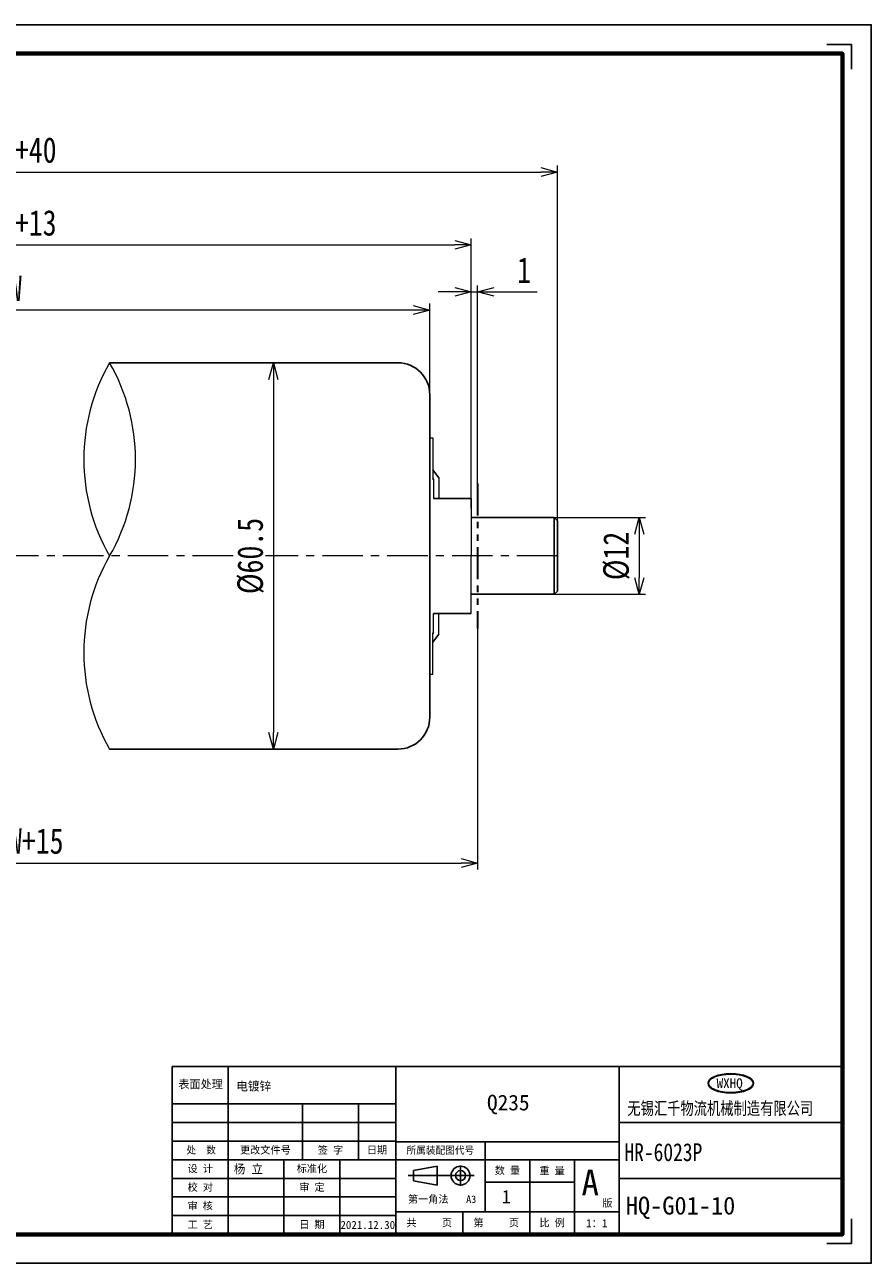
# Model space of a CAD drawing. Header units: millimetres. Extents: x 6151 to 6423, y -909 to -715.
# Tile 2 of 2: x 6290 to 6423, y -909 to -715. Entities that reach past the tile are written whole.
import ezdxf

# ---------------------------------------------------------------- set-up
doc = ezdxf.new("R2010")
doc.units = ezdxf.units.MM
doc.linetypes.add('CENTER', pattern=[50.8, 31.75, -6.35, 6.35, -6.35])
doc.linetypes.add('PHANTOM', pattern=[2.5, 1.25, -0.25, 0.25, -0.25, 0.25, -0.25])
for name, color, linetype, lineweight in [('3中心线层', 1, 'CENTER', 5), ('5剖面线层', 2, 'Continuous', 5), ('7标注层', 4, 'Continuous', 5), ('9双点划线层', 6, 'PHANTOM', 35)]:
    doc.layers.add(name, color=color, linetype=linetype, lineweight=lineweight)
doc.layers.add('chicun', color=7, linetype='Continuous')
doc.layers.add('LINE', color=7, linetype='Continuous')
doc.styles.add('中文宋体', font='txt')
doc.styles.add('样式 1', font='txt', dxfattribs={"width": 0.8})
doc.dimstyles.new('副本 (2) 0_GBDIM', dxfattribs={"dimscale": 20, "dimtxt": 0.2, "dimasz": 0.13, "dimexe": 0.05, "dimexo": 0, "dimgap": 0.07, "dimtad": 1, "dimdec": 3, "dimdsep": 46, "dimtxsty": '样式 1', "dimblk": 'OPEN30', "dimcen": 2.5, "dimclrd": 177, "dimclre": 177, "dimclrt": 3, "dimadec": 4, "dimazin": 2, "dimtfac": 0.714286, "dimtdec": 3, "dimtmove": 0, "dimatfit": 3, "dimldrblk": 'OPEN30', "dimfxl": 0, "dimtolj": 1, "dimtzin": 0, "dimlwd": 9, "dimlwe": 9, "dimarcsym": 0})

# ---------------------------------------------------------------- blocks, each defined once
blk = doc.blocks.new('_OPEN30')
at = {"color": 0, "linetype": 'ByBlock'}
for p, q in [((-1, 0.268), (0, 0)), ((0, 0), (-1, -0.268)), ((0, 0), (-1, 0))]:
    blk.add_line(p, q, dxfattribs=at)
blk = doc.blocks.new('*D1404')
at = {"layer": '7标注层', "color": 177, "lineweight": 9}
for p, q in [((6360.02, -790.86), (6360.02, -755.99)), ((6361.02, -787), (6361.02, -755.99)), ((6357.42, -756.99), (6354.82, -756.99)), ((6360.02, -756.99), (6361.02, -756.99)), ((6363.62, -756.99), (6370.35, -756.99))]:
    blk.add_line(p, q, dxfattribs=at)
at = {"layer": 'Defpoints', "color": 0}
for p in [(6361.02, -756.99), (6361.02, -787), (6360.02, -790.86)]:
    blk.add_point(p, dxfattribs=at)
at = {"layer": '7标注层', "color": 177, "linetype": 'ByBlock', "lineweight": 9, "xscale": 2.6, "yscale": 2.6, "zscale": 2.6}
blk.add_blockref('_OPEN30', (6360.02, -756.99), dxfattribs=at)
at = {"layer": '7标注层', "color": 177, "linetype": 'ByBlock', "lineweight": 9, "xscale": 2.6, "yscale": 2.6, "zscale": 2.6, "rotation": 180}
blk.add_blockref('_OPEN30', (6361.02, -756.99), dxfattribs=at)
at = {"layer": '7标注层', "color": 3, "insert": (6368.29, -753.59), "char_height": 4, "attachment_point": 5, "style": '样式 1', "bg_fill": 3, "box_fill_scale": 1.1, "bg_fill_color": 256, "bg_fill_true_color": 13158600, "bg_fill_transparency": 0}
blk.add_mtext('\\A1;1', dxfattribs=at)
blk = doc.blocks.new('*D1406')
at = {"layer": '7标注层', "color": 177, "lineweight": 9}
for p, q in [((6216.02, -809.72), (6216.02, -847.45)), ((6361.02, -809.72), (6361.02, -847.45)), ((6218.62, -846.45), (6358.42, -846.45))]:
    blk.add_line(p, q, dxfattribs=at)
at = {"layer": 'Defpoints', "color": 0}
for p in [(6216.02, -809.72), (6361.02, -809.72), (6361.02, -846.45)]:
    blk.add_point(p, dxfattribs=at)
at = {"layer": '7标注层', "color": 177, "linetype": 'ByBlock', "lineweight": 9, "xscale": 2.6, "yscale": 2.6, "zscale": 2.6, "rotation": 180}
blk.add_blockref('_OPEN30', (6216.02, -846.45), dxfattribs=at)
at = {"layer": '7标注层', "color": 177, "linetype": 'ByBlock', "lineweight": 9, "xscale": 2.6, "yscale": 2.6, "zscale": 2.6}
blk.add_blockref('_OPEN30', (6361.02, -846.45), dxfattribs=at)
at = {"layer": '7标注层', "color": 3, "insert": (6288.52, -843.03), "char_height": 4, "attachment_point": 5, "style": '样式 1', "bg_fill": 3, "box_fill_scale": 1.1, "bg_fill_color": 256, "bg_fill_true_color": 13158600, "bg_fill_transparency": 0}
blk.add_mtext('\\A1;BF=W+15', dxfattribs=at)
blk = doc.blocks.new('HL')
for p, q in [((5123.8, -3477.7), (5076.9, -3477.7)), ((5123.8, -3524.5), (5123.8, -3477.7)), ((5123.8, -5699.4), (5123.8, -5746.2)), ((5123.8, -5746.2), (5076.9, -5746.3))]:
    blk.add_line(p, q)
blk.add_lwpolyline([(1878.2, -3440.4), (5161, -3440.4), (5161, -5783.5), (1878.2, -5783.5)], close=True)
at = {"lineweight": 70}
blk.add_lwpolyline([(2060, -3494.9), (5106.6, -3494.9), (5106.6, -5729.1), (2060, -5729.1)], close=True, dxfattribs=at)
blk = doc.blocks.new('图框')
at = {"layer": '7标注层'}
h = blk.add_hatch(color=1, dxfattribs=at)
edge = h.paths.add_edge_path()
edge.add_ellipse((3369.64, -1085.34), major_axis=(-5.09, 0), ratio=0.425329, start_angle=0, end_angle=360)
edge = h.paths.add_edge_path(flags=16)
edge.add_spline(control_points=[(3366.75, -1087.02), (3367.33, -1087.18), (3367.7, -1087.25), (3368.48, -1087.35), (3368.88, -1087.39), (3369.68, -1087.41), (3370.09, -1087.4), (3370.89, -1087.35), (3371.28, -1087.3), (3372.02, -1087.16), (3372.37, -1087.07), (3373.01, -1086.86), (3373.3, -1086.74), (3373.75, -1086.51), (3373.93, -1086.39), (3374.22, -1086.16), (3374.34, -1086.04), (3374.49, -1085.82), (3374.55, -1085.72), (3374.61, -1085.53), (3374.63, -1085.43), (3374.63, -1085.24), (3374.61, -1085.14), (3374.54, -1084.95), (3374.49, -1084.85), (3374.35, -1084.66), (3374.26, -1084.57), (3374.05, -1084.38), (3373.92, -1084.29), (3373.64, -1084.12), (3373.49, -1084.04), (3373.06, -1083.84), (3372.78, -1083.74), (3372.16, -1083.56), (3371.83, -1083.48), (3371.13, -1083.37), (3370.76, -1083.33), (3370.02, -1083.28), (3369.64, -1083.27), (3368.89, -1083.3), (3368.52, -1083.33), (3367.8, -1083.42), (3367.46, -1083.48), (3366.81, -1083.64), (3366.5, -1083.74), (3365.95, -1083.95), (3365.71, -1084.07), (3365.33, -1084.3), (3365.18, -1084.42), (3364.94, -1084.65), (3364.84, -1084.76), (3364.72, -1084.98), (3364.68, -1085.07), (3364.65, -1085.23), (3364.64, -1085.28), (3364.64, -1085.34), (3364.64, -1085.45), (3364.67, -1085.56), (3364.75, -1085.78), (3364.82, -1085.89), (3365, -1086.11), (3365.12, -1086.21), (3365.39, -1086.42), (3365.54, -1086.52), (3365.9, -1086.7), (3366.09, -1086.79), (3366.52, -1086.95), (3366.75, -1087.02)], knot_values=[0, 0, 0, 0, 0.169783, 0.169783, 0.339565, 0.339565, 0.509348, 0.509348, 0.679131, 0.679131, 0.848913, 0.848913, 1.018696, 1.018696, 1.259447, 1.259447, 1.500199, 1.500199, 1.74095, 1.74095, 1.981702, 1.981702, 2.222453, 2.222453, 2.463204, 2.463204, 2.654613, 2.654613, 2.846023, 2.846023, 2.995488, 2.995488, 3.144953, 3.144953, 3.294419, 3.294419, 3.443884, 3.443884, 3.59335, 3.59335, 3.742815, 3.742815, 3.89228, 3.89228, 4.115555, 4.115555, 4.338829, 4.338829, 4.562103, 4.562103, 4.785377, 4.785377, 5.008652, 5.008652, 5.231926, 5.231926, 5.4552, 5.4552, 5.678474, 5.678474, 5.861599, 5.861599, 6.044724, 6.044724, 6.192004, 6.192004, 6.283185, 6.283185, 6.283185, 6.283185], degree=3, periodic=0)
h.paths.add_polyline_path([(3366.59, -1083.51), (3372.55, -1083.51), (3372.55, -1087), (3366.59, -1087)], flags=24)
for p, q in [((3244.76, -1081.57), (3394.61, -1081.57)), ((3244.76, -1081.57), (3244.76, -1119.12)), ((3257.25, -1081.61), (3257.25, -1119.07)), ((3294.71, -1081.61), (3294.71, -1119.07)), ((3344.66, -1081.61), (3344.66, -1119.12)), ((3294.71, -1089.93), (3244.76, -1089.93)), ((3273.9, -1089.93), (3273.9, -1102.42)), ((3286.39, -1089.93), (3286.39, -1102.42)), ((3294.71, -1094.09), (3244.76, -1094.09)), ((3344.66, -1094.09), (3394.61, -1094.09)), ((3244.76, -1098.26), (3294.71, -1098.26)), ((3294.71, -1098.39), (3344.66, -1098.39)), ((3314.69, -1098.39), (3314.69, -1114.07)), ((3244.76, -1102.42), (3344.66, -1102.42)), ((3269.74, -1102.42), (3269.74, -1119.07)), ((3282.23, -1102.42), (3282.23, -1119.07)), ((3294.71, -1102.42), (3344.66, -1102.42)), ((3298.72, -1104.85), (3303.98, -1103.87)), ((3303.98, -1103.87), (3303.98, -1108.08)), ((3309.22, -1103.7), (3309.22, -1108.24)), ((3324.68, -1102.42), (3324.68, -1119.12)), ((3334.67, -1102.42), (3334.67, -1119.12)), ((3294.71, -1106.58), (3244.76, -1106.58)), ((3297.49, -1105.97), (3312.25, -1105.97)), ((3298.72, -1104.85), (3298.72, -1107.1)), ((3298.72, -1107.1), (3303.98, -1108.08)), ((3344.66, -1106.58), (3394.61, -1106.58)), ((3314.69, -1107.41), (3334.67, -1107.41)), ((3294.71, -1110.74), (3244.76, -1110.74)), ((3269.74, -1114.91), (3244.76, -1114.91)), ((3269.74, -1114.91), (3294.71, -1114.91)), ((3294.71, -1114.07), (3344.66, -1114.07)), ((3309.7, -1114.07), (3309.7, -1119.12))]:
    blk.add_line(p, q)
for radius in [2.11, 1.12]:
    blk.add_circle((3309.22, -1105.97), radius)
at = {"layer": 'LINE', "color": 1}
blk.add_ellipse((3369.64, -1085.34), major_axis=(-5.09, 0), ratio=0.425329, dxfattribs=at)
blk.add_open_spline([(3364.64, -1085.34), (3364.64, -1085.45), (3364.67, -1085.56), (3364.75, -1085.78), (3364.82, -1085.89), (3365, -1086.11), (3365.12, -1086.21), (3365.39, -1086.42), (3365.54, -1086.52), (3365.9, -1086.7), (3366.09, -1086.79), (3366.52, -1086.95), (3366.75, -1087.02), (3367.33, -1087.18), (3367.7, -1087.25), (3368.48, -1087.35), (3368.88, -1087.39), (3369.68, -1087.41), (3370.09, -1087.4), (3370.89, -1087.35), (3371.28, -1087.3), (3372.02, -1087.16), (3372.37, -1087.07), (3373.01, -1086.86), (3373.3, -1086.74), (3373.75, -1086.51), (3373.93, -1086.39), (3374.22, -1086.16), (3374.34, -1086.04), (3374.49, -1085.82), (3374.55, -1085.72), (3374.61, -1085.53), (3374.63, -1085.43), (3374.63, -1085.24), (3374.61, -1085.14), (3374.54, -1084.95), (3374.49, -1084.85), (3374.35, -1084.66), (3374.26, -1084.57), (3374.05, -1084.38), (3373.92, -1084.29), (3373.64, -1084.12), (3373.49, -1084.04), (3373.06, -1083.84), (3372.78, -1083.74), (3372.16, -1083.56), (3371.83, -1083.48), (3371.13, -1083.37), (3370.76, -1083.33), (3370.02, -1083.28), (3369.64, -1083.27), (3368.89, -1083.3), (3368.52, -1083.33), (3367.8, -1083.42), (3367.46, -1083.48), (3366.81, -1083.64), (3366.5, -1083.74), (3365.95, -1083.95), (3365.71, -1084.07), (3365.33, -1084.3), (3365.18, -1084.42), (3364.94, -1084.65), (3364.84, -1084.76), (3364.72, -1084.98), (3364.68, -1085.07), (3364.65, -1085.23), (3364.64, -1085.28), (3364.64, -1085.34)], degree=3, knots=[0, 0, 0, 0, 0.169783, 0.169783, 0.339565, 0.339565, 0.509348, 0.509348, 0.679131, 0.679131, 0.848913, 0.848913, 1.018696, 1.018696, 1.259447, 1.259447, 1.500199, 1.500199, 1.74095, 1.74095, 1.981702, 1.981702, 2.222453, 2.222453, 2.463204, 2.463204, 2.654613, 2.654613, 2.846023, 2.846023, 2.995488, 2.995488, 3.144953, 3.144953, 3.294419, 3.294419, 3.443884, 3.443884, 3.59335, 3.59335, 3.742815, 3.742815, 3.89228, 3.89228, 4.115555, 4.115555, 4.338829, 4.338829, 4.562103, 4.562103, 4.785377, 4.785377, 5.008652, 5.008652, 5.231926, 5.231926, 5.4552, 5.4552, 5.678474, 5.678474, 5.861599, 5.861599, 6.044724, 6.044724, 6.192004, 6.192004, 6.283185, 6.283185, 6.283185, 6.283185], dxfattribs=at)
at = {"xscale": 0.1181349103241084, "yscale": 0.1181349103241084, "zscale": 0.1181349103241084}
blk.add_blockref('HL', (2791.34, -442.32), dxfattribs=at)
for s, insert, char_height, width, attachment_point in [('{\\fFangSong_GB2312|b0|i0|c134|p49;表面处理}', (3251.1, -1085.64), 1.8257, 11.476, 5), ('处  数', (3251.22, -1100.34), 1.665, 12.4872, 5), ('{\\f仿宋_GB2312|b0|i0|c134|p49;更改文件号}', (3265.58, -1100.34), 1.665, 16.6496, 5), ('{\\f仿宋_GB2312|b0|i0|c134|p49;签 字}', (3280.14, -1100.34), 1.665, 12.4872, 5), ('{\\f仿宋_GB2312|b0|i0|c134|p49;日期}', (3290.55, -1100.34), 1.665, 8.3248, 5), ('所属装配图代号', (3304.7, -1100.4), 1.665, 19.9794, 5), ('{\\f仿宋_GB2312|b0|i0|c134|p49;设 计}', (3251.01, -1104.5), 1.665, 12.4872, 5), ('{\\fFangSong_GB2312|b0|i0|c134|p49;标准化}', (3275.98, -1104.5), 1.665, 12.4872, 5), ('{\\fFangSong_GB2312|b0|i0|c134|p49;数 量}', (3319.69, -1104.92), 1.665, 9.9897, 5), ('{\\fFangSong_GB2312|b0|i0|c134|p49;重 量}', (3329.68, -1104.92), 1.665, 9.9897, 5), ('{\\f仿宋_GB2312|b0|i0|c134|p49;校 对}', (3251.01, -1108.66), 1.665, 12.4872, 5), ('{\\fFangSong_GB2312|b0|i0|c134|p49;审 定}', (3275.98, -1108.66), 1.665, 12.4872, 5), ('{\\f仿宋_GB2312|b0|i0|c134|p49;审 核}', (3251.01, -1112.82), 1.665, 12.4872, 5), ('{\\fFangSong_GB2312|b0|i0|c134|p49;第一角法}', (3301.99, -1111.33), 1.665, 14.5532, 5), ('{\\fFangSong_GB2312|b0|i0|c134|p49;版}', (3340.91, -1111.26), 1.665, 3.7496, 1), ('{\\f仿宋_GB2312|b0|i0|c134|p49;工 艺}', (3251.01, -1116.99), 1.665, 12.4872, 5), ('{\\fFangSong_GB2312|b0|i0|c134|p49;日 期}', (3275.98, -1116.99), 1.665, 12.4872, 5), ('{\\fFangSong_GB2312|b0|i0|c134|p49;共     页}', (3302.21, -1116.6), 1.665, 14.9846, 5), ('{\\fFangSong_GB2312|b0|i0|c134|p49;第     页}', (3317.19, -1116.6), 1.665, 14.9846, 5), ('{\\fFangSong_GB2312|b0|i0|c134|p49;比 例}', (3329.68, -1116.6), 1.665, 9.9897, 5)]:
    blk.add_mtext(s, dxfattribs=dict(insert=insert, char_height=char_height, width=width, attachment_point=attachment_point))
at = {"attachment_point": 5, "style": '中文宋体'}
for s, insert, char_height, width in [('A', (3338.21, -1107.51), 5.75, 23.0164), ('A3', (3311.6, -1111.25), 1.665, 6.6598)]:
    blk.add_mtext(s, dxfattribs=dict(at, insert=insert, char_height=char_height, width=width))
for tag, p, height in [('表面处理', (3259.08, -1086.97), 2), ('材料', (3315.13, -1091.39), 3.5), ('名称', (3345.85, -1102.73), 4), ('所属装配图', (3322.63, -1101.35), 1.8), ('设计', (3258.51, -1105.48), 2), ('数量', (3317.91, -1112.18), 3), ('重量', (3326.75, -1111.84), 2), ('图号', (3346.16, -1114.67), 4), ('比列', (3337.29, -1117.5), 1.8), ('日期', (3282.35, -1117.89), 1.8)]:
    blk.add_attdef(tag, p, '', height=height)
at = {"layer": '7标注层', "color": 1, "style": '样式 1', "width": 0.981091}
blk.add_text('WXHQ', height=2.191, dxfattribs=at).set_placement((3366.46, -1086.42))
at = {"layer": 'LINE', "lineweight": 15, "insert": (3346.51, -1089.51), "char_height": 2.8542, "width": 46.767, "attachment_point": 1}
blk.add_mtext('{\\W0.8;无锡汇千物流机械制造有限公司}', dxfattribs=at)
blk = doc.blocks.new('*D1409')
at = {"layer": '7标注层', "color": 177, "lineweight": 9}
for p, q in [((6373.02, -792.36), (6387.34, -792.36)), ((6386.34, -794.96), (6386.34, -801.76)), ((6373.02, -804.36), (6387.34, -804.36))]:
    blk.add_line(p, q, dxfattribs=at)
at = {"layer": 'Defpoints', "color": 0}
for p in [(6373.02, -792.36), (6373.02, -804.36), (6386.34, -804.36)]:
    blk.add_point(p, dxfattribs=at)
at = {"layer": '7标注层', "color": 177, "linetype": 'ByBlock', "lineweight": 9, "xscale": 2.6, "yscale": 2.6, "zscale": 2.6}
for p, rotation in [((6386.34, -792.36), 90), ((6386.34, -804.36), 270)]:
    blk.add_blockref('_OPEN30', p, dxfattribs=dict(at, rotation=rotation))
at = {"layer": '7标注层', "color": 3, "insert": (6382.78, -798.36), "char_height": 4, "attachment_point": 5, "rotation": 90, "style": '样式 1', "bg_fill": 3, "box_fill_scale": 1.1, "bg_fill_color": 256, "bg_fill_true_color": 13158600, "bg_fill_transparency": 0}
blk.add_mtext('\\A1;%%c12', dxfattribs=at)
blk = doc.blocks.new('*D1414')
at = {"layer": '7标注层', "color": 177, "lineweight": 9}
for p, q in [((6328.16, -768.11), (6330.01, -768.11)), ((6329.01, -770.71), (6329.01, -826.01)), ((6328.16, -828.61), (6330.01, -828.61))]:
    blk.add_line(p, q, dxfattribs=at)
at = {"layer": 'Defpoints', "color": 0}
for p in [(6328.16, -768.11), (6328.16, -828.61), (6329.01, -828.61)]:
    blk.add_point(p, dxfattribs=at)
at = {"layer": '7标注层', "color": 177, "linetype": 'ByBlock', "lineweight": 9, "xscale": 2.6, "yscale": 2.6, "zscale": 2.6}
for p, rotation in [((6329.01, -768.11), 90), ((6329.01, -828.61), 270)]:
    blk.add_blockref('_OPEN30', p, dxfattribs=dict(at, rotation=rotation))
at = {"layer": '7标注层', "color": 3, "insert": (6325.46, -798.36), "char_height": 4, "attachment_point": 5, "rotation": 90, "style": '样式 1', "bg_fill": 3, "box_fill_scale": 1.1, "bg_fill_color": 256, "bg_fill_true_color": 13158600, "bg_fill_transparency": 0}
blk.add_mtext('\\A1;%%c60.5', dxfattribs=at)
blk = doc.blocks.new('*D1415')
at = {"layer": '7标注层', "color": 177, "lineweight": 9}
for p, q in [((6203.52, -794.36), (6203.52, -737.23)), ((6206.12, -738.23), (6370.92, -738.23)), ((6373.52, -792.86), (6373.52, -737.23))]:
    blk.add_line(p, q, dxfattribs=at)
at = {"layer": 'Defpoints', "color": 0}
for p in [(6373.52, -738.23), (6373.52, -792.86), (6203.52, -794.36)]:
    blk.add_point(p, dxfattribs=at)
at = {"layer": '7标注层', "color": 177, "linetype": 'ByBlock', "lineweight": 9, "xscale": 2.6, "yscale": 2.6, "zscale": 2.6, "rotation": 180}
blk.add_blockref('_OPEN30', (6203.52, -738.23), dxfattribs=at)
at = {"layer": '7标注层', "color": 177, "linetype": 'ByBlock', "lineweight": 9, "xscale": 2.6, "yscale": 2.6, "zscale": 2.6}
blk.add_blockref('_OPEN30', (6373.52, -738.23), dxfattribs=at)
at = {"layer": '7标注层', "color": 3, "insert": (6288.52, -734.81), "char_height": 4, "attachment_point": 5, "style": '样式 1', "bg_fill": 3, "box_fill_scale": 1.1, "bg_fill_color": 256, "bg_fill_true_color": 13158600, "bg_fill_transparency": 0}
blk.add_mtext('\\A1;\\A1;L=W+40', dxfattribs=at)
blk = doc.blocks.new('*D1416')
at = {"layer": '7标注层', "color": 177, "lineweight": 9}
for p, q in [((6217.02, -789.36), (6217.02, -748.63)), ((6360.02, -790.86), (6360.02, -748.63)), ((6219.62, -749.63), (6357.42, -749.63))]:
    blk.add_line(p, q, dxfattribs=at)
at = {"layer": 'Defpoints', "color": 0}
for p in [(6360.02, -749.63), (6217.02, -789.36), (6360.02, -790.86)]:
    blk.add_point(p, dxfattribs=at)
at = {"layer": '7标注层', "color": 177, "linetype": 'ByBlock', "lineweight": 9, "xscale": 2.6, "yscale": 2.6, "zscale": 2.6, "rotation": 180}
blk.add_blockref('_OPEN30', (6217.02, -749.63), dxfattribs=at)
at = {"layer": '7标注层', "color": 177, "linetype": 'ByBlock', "lineweight": 9, "xscale": 2.6, "yscale": 2.6, "zscale": 2.6}
blk.add_blockref('_OPEN30', (6360.02, -749.63), dxfattribs=at)
at = {"layer": '7标注层', "color": 3, "insert": (6288.52, -746.21), "char_height": 4, "attachment_point": 5, "style": '样式 1', "bg_fill": 3, "box_fill_scale": 1.1, "bg_fill_color": 256, "bg_fill_true_color": 13158600, "bg_fill_transparency": 0}
blk.add_mtext('\\A1;\\A1;E=W+13', dxfattribs=at)
blk = doc.blocks.new('*D1417')
at = {"layer": '7标注层', "color": 177, "lineweight": 9}
for p, q in [((6223.52, -775.64), (6223.52, -758.84)), ((6350.92, -759.84), (6226.12, -759.84)), ((6353.52, -773.76), (6353.52, -758.84))]:
    blk.add_line(p, q, dxfattribs=at)
at = {"layer": 'Defpoints', "color": 0}
for p in [(6223.52, -759.84), (6353.52, -773.76), (6223.52, -775.64)]:
    blk.add_point(p, dxfattribs=at)
at = {"layer": '7标注层', "color": 177, "linetype": 'ByBlock', "lineweight": 9, "xscale": 2.6, "yscale": 2.6, "zscale": 2.6, "rotation": 180}
blk.add_blockref('_OPEN30', (6223.52, -759.84), dxfattribs=at)
at = {"layer": '7标注层', "color": 177, "linetype": 'ByBlock', "lineweight": 9, "xscale": 2.6, "yscale": 2.6, "zscale": 2.6}
blk.add_blockref('_OPEN30', (6353.52, -759.84), dxfattribs=at)
at = {"layer": '7标注层', "color": 3, "insert": (6288.52, -756.44), "char_height": 4, "attachment_point": 5, "style": '样式 1', "bg_fill": 3, "box_fill_scale": 1.1, "bg_fill_color": 256, "bg_fill_true_color": 13158600, "bg_fill_transparency": 0}
blk.add_mtext('\\A1;\\A1;W', dxfattribs=at)

msp = doc.modelspace()

# ---------------------------------------------------------------- linework, layer by layer
at = {"linetype": 'ByBlock', "lineweight": 15}
msp.add_line((6360.0176, -807.3582), (6360.0177, -798.3582), dxfattribs=at)
at = {"ltscale": 10}
msp.add_line((6360.0177, -807.3582), (6354.1177, -807.3582), dxfattribs=at)
at = {"layer": '3中心线层', "ltscale": 0.2}
msp.add_line((6373.5177, -798.3625), (6203.5177, -798.3625), dxfattribs=at)
at = {"layer": '9双点划线层', "ltscale": 4}
msp.add_line((6361.0177, -787.0038), (6361.0177, -809.7213), dxfattribs=at)

# ---------------------------------------------------------------- dimensions: what is measured, and where the dimension line sits
at = {"layer": '7标注层'}
dim = msp.add_linear_dim(base=(6223.5177, -759.844), p1=(6353.5177, -773.7605), p2=(6223.5177, -775.638), text='\\A1;W', dimstyle='副本 (2) 0_GBDIM', override={"dimtxsty": '样式 1'}, dxfattribs=at)
dim.commit()
dim.dimension.update_dxf_attribs({"geometry": '*D1417', "text_midpoint": (6288.5177, -756.444)})

# ---------------------------------------------------------------- next in the draw order: dimensions: what is measured, and where the dimension line sits
dim = msp.add_linear_dim(base=(6360.0177, -749.6346), p1=(6217.0177, -789.3604), p2=(6360.0177, -790.8625), text='\\A1;E=W+13', dimstyle='副本 (2) 0_GBDIM', override={"dimtxsty": '样式 1'}, dxfattribs=at)
dim.commit()
dim.dimension.update_dxf_attribs({"geometry": '*D1416', "text_midpoint": (6288.5177, -746.2118)})

# ---------------------------------------------------------------- next in the draw order: dimensions: what is measured, and where the dimension line sits
dim = msp.add_linear_dim(base=(6373.5177, -738.2288), p1=(6203.5177, -794.3625), p2=(6373.5177, -792.8625), text='\\A1;L=W+40', dimstyle='副本 (2) 0_GBDIM', override={"dimtxsty": '样式 1'}, dxfattribs=at)
dim.commit()
dim.dimension.update_dxf_attribs({"geometry": '*D1415', "text_midpoint": (6288.5177, -734.806)})

# ---------------------------------------------------------------- next in the draw order: linework, layer by layer
at = {"ltscale": 10}
msp.add_arc((6348.5177, -773.1104), 5, 0, 90, dxfattribs=at)
at = {"layer": '5剖面线层'}
for centre, start, end in [((6329.5587, -783.2354), 150, 210), ((6277.1642, -783.2354), 330, 30)]:
    msp.add_arc(centre, 30.25, start, end, dxfattribs=at)
at = {"layer": '9双点划线层', "ltscale": 4}
msp.add_line((6361.0177, -787.0038), (6361.0177, -809.7213), dxfattribs=at)

# ---------------------------------------------------------------- next in the draw order: dimensions: what is measured, and where the dimension line sits
at = {"layer": '7标注层'}
for base, p1, p2, picture, middle in [((6329.011, -828.6104), (6328.1561, -768.1104), (6328.1561, -828.6104), '*D1414', (6325.4569, -798.3604)), ((6386.3358, -804.3625), (6373.0177, -792.3625), (6373.0177, -804.3625), '*D1409', (6382.7816, -798.3625))]:
    dim = msp.add_linear_dim(base=base, p1=p1, p2=p2, angle=90, text='%%c<>', dimstyle='副本 (2) 0_GBDIM', dxfattribs=at)
    dim.commit()
    dim.dimension.update_dxf_attribs({"geometry": picture, "text_midpoint": middle})

# ---------------------------------------------------------------- next in the draw order: linework, layer by layer
at = {"ltscale": 10}
msp.add_line((6303.3614, -768.1104), (6348.5177, -768.1104), dxfattribs=at)
for p, q in [((6373.0177, -792.3604), (6360.0177, -792.3604)), ((6373.0177, -804.3604), (6373.0177, -792.3604)), ((6373.0177, -792.3604), (6373.5177, -792.8604)), ((6373.5177, -792.8604), (6373.5177, -803.8604)), ((6373.0177, -804.3604), (6360.0177, -804.3604)), ((6373.0177, -804.3604), (6373.5177, -803.8604))]:
    msp.add_line(p, q)

# ---------------------------------------------------------------- next in the draw order: block references
ref = msp.add_blockref('图框', (4039.5139, -120.4283), dxfattribs=dict(xscale=0.7007179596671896, yscale=0.7007179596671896, zscale=0.7007179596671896))
ref.add_attrib('数量', ' 1', (6363.3746, -899.7506), dxfattribs={"height": 2.10215})
ref.add_attrib('材料', 'Q235', (6362.4815, -885.1846), dxfattribs={"height": 2.45251})
ref.add_attrib('比列', '1：1', (6378.0106, -903.4834), dxfattribs={"height": 1.26129})
ref.add_attrib('日期', '2021.12.30', (6339.5126, -903.7567), dxfattribs={"height": 1.26129})
ref.add_attrib('设计', '杨 立', (6322.8092, -895.0546), dxfattribs={"height": 1.40144})
ref.add_attrib('表面处理', '电镀锌', (6323.2072, -882.0881), dxfattribs={"height": 1.40144})
ref.add_attrib('名称', 'HR-6023P', (6384.0116, -893.1281), dxfattribs={"height": 2.80287, "width": 0.8})
ref.add_attrib('图号', 'HQ-G01-10', (6384.2264, -901.4999), dxfattribs={"height": 2.80287})

# ---------------------------------------------------------------- next in the draw order: dimensions: what is measured, and where the dimension line sits
at = {"layer": '7标注层'}
dim = msp.add_linear_dim(base=(6361.0177, -756.9932), p1=(6360.0177, -790.8625), p2=(6361.0177, -787.0038), angle=180, dimstyle='副本 (2) 0_GBDIM', dxfattribs=at)
dim.commit()
dim.dimension.update_dxf_attribs({"geometry": '*D1404', "text_midpoint": (6368.2851, -753.5932)})
dim = msp.add_linear_dim(base=(6361.0177, -846.4495), p1=(6216.0177, -809.7213), p2=(6361.0177, -809.7213), text='BF=W+15', dimstyle='副本 (2) 0_GBDIM', dxfattribs=at)
dim.commit()
dim.dimension.update_dxf_attribs({"geometry": '*D1406', "text_midpoint": (6288.5177, -843.0266)})

# ---------------------------------------------------------------- next in the draw order: linework, layer by layer
at = {"ltscale": 10}
for p, q in [((6353.5177, -773.1104), (6353.5177, -823.6104)), ((6354.0177, -784.8582), (6354.9177, -786.1082)), ((6354.0177, -786.2273), (6354.1177, -786.3662)), ((6360.0177, -789.3582), (6354.1177, -789.3582)), ((6354.0177, -810.489), (6354.1177, -810.3502)), ((6354.0177, -811.8582), (6354.9177, -810.6082)), ((6303.3614, -828.6104), (6348.5177, -828.6104))]:
    msp.add_line(p, q, dxfattribs=at)
at = {"linetype": 'ByBlock', "lineweight": 15}
for p, q in [((6354.0177, -779.8582), (6354.0177, -786.2273)), ((6354.1177, -786.3662), (6354.1177, -789.3582)), ((6354.9177, -786.1082), (6354.9177, -789.3582)), ((6360.0176, -789.3582), (6360.0177, -798.3582)), ((6354.1177, -810.3502), (6354.1177, -807.3582)), ((6354.9177, -810.6082), (6354.9177, -807.3582)), ((6354.0177, -816.8582), (6354.0177, -810.489))]:
    msp.add_line(p, q, dxfattribs=at)
at = {"ltscale": 10}
msp.add_arc((6348.5177, -823.6104), 5, 270, 0, dxfattribs=at)
at = {"layer": '5剖面线层'}
msp.add_arc((6329.5587, -813.4854), 30.25, 150, 210, dxfattribs=at)
at = {"layer": 'chicun', "linetype": 'ByBlock', "lineweight": 15}
for p, q in [((6353.5177, -779.8582), (6354.0177, -779.8582)), ((6353.5177, -816.8582), (6354.0177, -816.8582))]:
    msp.add_line(p, q, dxfattribs=at)

doc.saveas('drawing.dxf')
